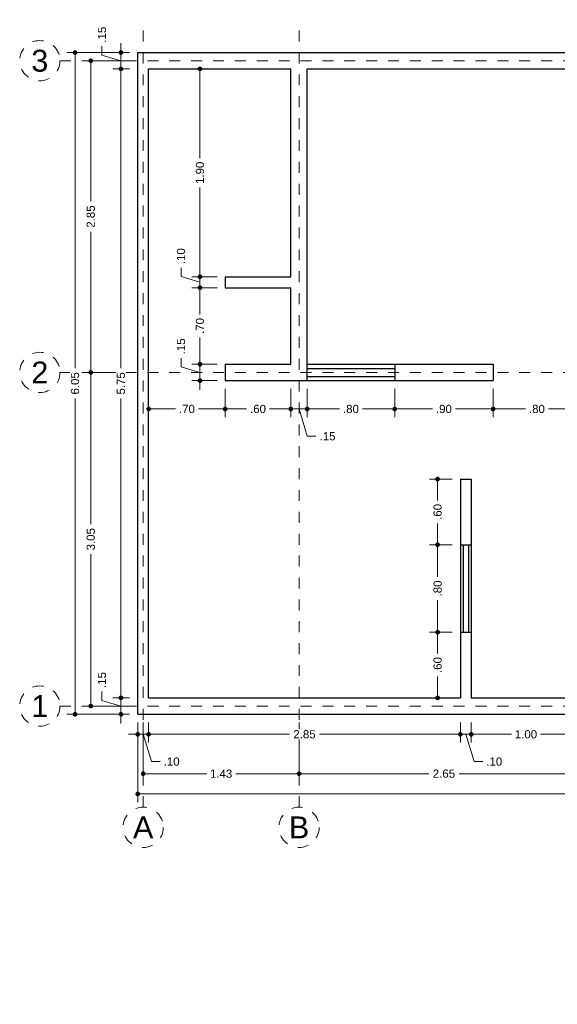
# Model space of a CAD drawing. Header units: millimetres. Extents: x 2564.4 to 2589.3, y 883 to 892.
# Tile 1 of 3: x 2570.6 to 2575.5, y 883 to 892. Entities that reach past the tile are written whole.
import ezdxf
from ezdxf.enums import TextEntityAlignment as Align

# ---------------------------------------------------------------- set-up
doc = ezdxf.new("R2010")
doc.units = ezdxf.units.MM
doc.header["$LTSCALE"] = 0.001
doc.linetypes.add('CENTER2', pattern=[28.575, 19.05, -3.175, 3.175, -3.175])
for name, color, linetype, lineweight in [('Cotas', 7, 'Continuous', 18), ('Ejes', 7, 'CENTER2', 5), ('Muros', 7, 'Continuous', 30), ('Ventanas', 250, 'Continuous', 25)]:
    doc.layers.add(name, color=color, linetype=linetype, lineweight=lineweight)
doc.styles.get("Standard").update_dxf_attribs({"font": 'arial.ttf'})
doc.dimstyles.new('1-50', dxfattribs={"dimscale": 50, "dimtxt": 0.0015, "dimasz": 0.00085, "dimexe": 0.0015, "dimexo": 0.0015, "dimgap": 0.0008, "dimtad": 0, "dimzin": 4, "dimdsep": 46, "dimtxsty": 'Standard', "dimblk": 'DOT', "dimcen": 0.09, "dimclrd": 256, "dimclre": 256, "dimclrt": 256, "dimadec": 0, "dimazin": 0, "dimtfac": 1, "dimtmove": 0, "dimatfit": 2, "dimfxl": 0.0015, "dimtfill": 1, "dimtolj": 1, "dimtzin": 4, "dimlwd": -1, "dimlwe": -1, "dimarcsym": 0})

# ---------------------------------------------------------------- blocks, each defined once
blk = doc.blocks.new('_DOT')
at = {"color": 0, "linetype": 'ByBlock'}
blk.add_line((-0.5, 0), (-1, 0), dxfattribs=at)
at = {"color": 0, "linetype": 'ByBlock', "const_width": 0.5}
blk.add_lwpolyline([(-0.25, 0, 1), (0.25, 0, 1)], format="xyb", close=True, dxfattribs=at)
blk = doc.blocks.new('*D3')
at = {"layer": 'Cotas', "transparency": 16777216}
for p, q in [((2571.6645, 885.5788), (2571.6645, 884.85)), ((2580.9645, 885.5788), (2580.9645, 884.85)), ((2571.707, 884.925), (2576.1772, 884.925)), ((2580.922, 884.925), (2576.4518, 884.925))]:
    blk.add_line(p, q, dxfattribs=at)
at = {"layer": 'Defpoints', "color": 0, "transparency": 16777216}
for p in [(2571.6645, 885.6538), (2580.9645, 885.6538), (2580.9645, 884.925)]:
    blk.add_point(p, dxfattribs=at)
at = {"layer": 'Cotas', "transparency": 16777216, "xscale": 0.0425, "yscale": 0.0425, "zscale": 0.0425, "rotation": 180}
blk.add_blockref('_DOT', (2571.6645, 884.925), dxfattribs=at)
at = {"layer": 'Cotas', "transparency": 16777216, "xscale": 0.0425, "yscale": 0.0425, "zscale": 0.0425}
blk.add_blockref('_DOT', (2580.9645, 884.925), dxfattribs=at)
at = {"layer": 'Cotas', "transparency": 16777216, "insert": (2576.3145, 884.925), "char_height": 0.075, "attachment_point": 5, "bg_fill": 3, "box_fill_scale": 1.1, "bg_fill_color": 256, "bg_fill_true_color": 13158600, "bg_fill_transparency": 0}
blk.add_mtext('\\A1;9.30', dxfattribs=at)
blk = doc.blocks.new('*D4')
at = {"layer": 'Cotas', "transparency": 16777216}
for p, q in [((2571.7145, 885.5788), (2571.7145, 885.0355)), ((2573.1395, 885.5788), (2573.1395, 885.0355)), ((2571.757, 885.1105), (2572.2931, 885.1105)), ((2573.097, 885.1105), (2572.5609, 885.1105))]:
    blk.add_line(p, q, dxfattribs=at)
at = {"layer": 'Defpoints', "color": 0, "transparency": 16777216}
for p in [(2571.7145, 885.6538), (2573.1395, 885.6538), (2573.1395, 885.1105)]:
    blk.add_point(p, dxfattribs=at)
at = {"layer": 'Cotas', "transparency": 16777216, "xscale": 0.0425, "yscale": 0.0425, "zscale": 0.0425, "rotation": 180}
blk.add_blockref('_DOT', (2571.7145, 885.1105), dxfattribs=at)
at = {"layer": 'Cotas', "transparency": 16777216, "xscale": 0.0425, "yscale": 0.0425, "zscale": 0.0425}
blk.add_blockref('_DOT', (2573.1395, 885.1105), dxfattribs=at)
at = {"layer": 'Cotas', "transparency": 16777216, "insert": (2572.427, 885.1105), "char_height": 0.075, "attachment_point": 5, "bg_fill": 3, "box_fill_scale": 1.1, "bg_fill_color": 256, "bg_fill_true_color": 13158600, "bg_fill_transparency": 0}
blk.add_mtext('\\A1;1.43', dxfattribs=at)
blk = doc.blocks.new('*D5')
at = {"layer": 'Cotas', "transparency": 16777216}
for p, q in [((2573.1395, 885.5788), (2573.1395, 885.0355)), ((2575.7895, 885.5788), (2575.7895, 885.0355)), ((2573.182, 885.1105), (2574.3262, 885.1105)), ((2575.747, 885.1105), (2574.6028, 885.1105))]:
    blk.add_line(p, q, dxfattribs=at)
at = {"layer": 'Defpoints', "color": 0, "transparency": 16777216}
for p in [(2573.1395, 885.6538), (2575.7895, 885.6538), (2575.7895, 885.1105)]:
    blk.add_point(p, dxfattribs=at)
at = {"layer": 'Cotas', "transparency": 16777216, "xscale": 0.0425, "yscale": 0.0425, "zscale": 0.0425, "rotation": 180}
blk.add_blockref('_DOT', (2573.1395, 885.1105), dxfattribs=at)
at = {"layer": 'Cotas', "transparency": 16777216, "xscale": 0.0425, "yscale": 0.0425, "zscale": 0.0425}
blk.add_blockref('_DOT', (2575.7895, 885.1105), dxfattribs=at)
at = {"layer": 'Cotas', "transparency": 16777216, "insert": (2574.4645, 885.1105), "char_height": 0.075, "attachment_point": 5, "bg_fill": 3, "box_fill_scale": 1.1, "bg_fill_color": 256, "bg_fill_true_color": 13158600, "bg_fill_transparency": 0}
blk.add_mtext('\\A1;2.65', dxfattribs=at)
blk = doc.blocks.new('*D9')
at = {"layer": 'Cotas', "transparency": 16777216}
for p, q in [((2571.7645, 885.5788), (2571.7645, 885.3953)), ((2574.6145, 885.5788), (2574.6145, 885.3953)), ((2571.807, 885.4703), (2573.0512, 885.4703)), ((2574.572, 885.4703), (2573.3278, 885.4703))]:
    blk.add_line(p, q, dxfattribs=at)
at = {"layer": 'Defpoints', "color": 0, "transparency": 16777216}
for p in [(2571.7645, 885.6538), (2574.6145, 885.6538), (2574.6145, 885.4703)]:
    blk.add_point(p, dxfattribs=at)
at = {"layer": 'Cotas', "transparency": 16777216, "xscale": 0.0425, "yscale": 0.0425, "zscale": 0.0425, "rotation": 180}
blk.add_blockref('_DOT', (2571.7645, 885.4703), dxfattribs=at)
at = {"layer": 'Cotas', "transparency": 16777216, "xscale": 0.0425, "yscale": 0.0425, "zscale": 0.0425}
blk.add_blockref('_DOT', (2574.6145, 885.4703), dxfattribs=at)
at = {"layer": 'Cotas', "transparency": 16777216, "insert": (2573.1895, 885.4703), "char_height": 0.075, "attachment_point": 5, "bg_fill": 3, "box_fill_scale": 1.1, "bg_fill_color": 256, "bg_fill_true_color": 13158600, "bg_fill_transparency": 0}
blk.add_mtext('\\A1;2.85', dxfattribs=at)
blk = doc.blocks.new('*D10')
at = {"layer": 'Cotas', "transparency": 16777216}
for p, q in [((2574.7145, 885.5788), (2574.7145, 885.3953)), ((2575.7145, 885.5788), (2575.7145, 885.3953)), ((2574.757, 885.4703), (2575.0808, 885.4703)), ((2575.672, 885.4703), (2575.3483, 885.4703))]:
    blk.add_line(p, q, dxfattribs=at)
at = {"layer": 'Defpoints', "color": 0, "transparency": 16777216}
for p in [(2574.7145, 885.6538), (2575.7145, 885.6538), (2575.7145, 885.4703)]:
    blk.add_point(p, dxfattribs=at)
at = {"layer": 'Cotas', "transparency": 16777216, "xscale": 0.0425, "yscale": 0.0425, "zscale": 0.0425, "rotation": 180}
blk.add_blockref('_DOT', (2574.7145, 885.4703), dxfattribs=at)
at = {"layer": 'Cotas', "transparency": 16777216, "xscale": 0.0425, "yscale": 0.0425, "zscale": 0.0425}
blk.add_blockref('_DOT', (2575.7145, 885.4703), dxfattribs=at)
at = {"layer": 'Cotas', "transparency": 16777216, "insert": (2575.2145, 885.4703), "char_height": 0.075, "attachment_point": 5, "bg_fill": 3, "box_fill_scale": 1.1, "bg_fill_color": 256, "bg_fill_true_color": 13158600, "bg_fill_transparency": 0}
blk.add_mtext('\\A1;1.00', dxfattribs=at)
blk = doc.blocks.new('*D19')
at = {"layer": 'Cotas', "transparency": 16777216}
for p, q in [((2571.6645, 885.5788), (2571.6645, 885.3953)), ((2571.7645, 885.5788), (2571.7645, 885.3953)), ((2571.622, 885.4703), (2571.5795, 885.4703)), ((2571.7645, 885.4703), (2571.6645, 885.4703)), ((2571.7645, 885.4703), (2571.6645, 885.4703)), ((2571.7145, 885.4703), (2571.7895, 885.2205)), ((2571.807, 885.4703), (2571.8495, 885.4703)), ((2571.7895, 885.2205), (2571.8695, 885.2205))]:
    blk.add_line(p, q, dxfattribs=at)
at = {"layer": 'Defpoints', "color": 0, "transparency": 16777216}
for p in [(2571.6645, 885.6538), (2571.7645, 885.6538), (2571.6645, 885.4703)]:
    blk.add_point(p, dxfattribs=at)
at = {"layer": 'Cotas', "transparency": 16777216, "xscale": 0.0425, "yscale": 0.0425, "zscale": 0.0425}
blk.add_blockref('_DOT', (2571.6645, 885.4703), dxfattribs=at)
at = {"layer": 'Cotas', "transparency": 16777216, "xscale": 0.0425, "yscale": 0.0425, "zscale": 0.0425, "rotation": 180}
blk.add_blockref('_DOT', (2571.7645, 885.4703), dxfattribs=at)
at = {"layer": 'Cotas', "transparency": 16777216, "insert": (2571.975, 885.2205), "char_height": 0.075, "attachment_point": 5, "bg_fill": 3, "box_fill_scale": 1.1, "bg_fill_color": 256, "bg_fill_true_color": 13158600, "bg_fill_transparency": 0}
blk.add_mtext('\\A1;.10', dxfattribs=at)
blk = doc.blocks.new('*D20')
at = {"layer": 'Cotas', "transparency": 16777216}
for p, q in [((2574.6145, 885.5788), (2574.6145, 885.3953)), ((2574.7145, 885.5788), (2574.7145, 885.3953)), ((2574.572, 885.4703), (2574.5295, 885.4703)), ((2574.6145, 885.4703), (2574.7145, 885.4703)), ((2574.6145, 885.4703), (2574.7145, 885.4703)), ((2574.6645, 885.4703), (2574.7395, 885.2205)), ((2574.757, 885.4703), (2574.7995, 885.4703)), ((2574.7395, 885.2205), (2574.8195, 885.2205))]:
    blk.add_line(p, q, dxfattribs=at)
at = {"layer": 'Defpoints', "color": 0, "transparency": 16777216}
for p in [(2574.6145, 885.6538), (2574.7145, 885.6538), (2574.7145, 885.4703)]:
    blk.add_point(p, dxfattribs=at)
at = {"layer": 'Cotas', "transparency": 16777216, "xscale": 0.0425, "yscale": 0.0425, "zscale": 0.0425}
blk.add_blockref('_DOT', (2574.6145, 885.4703), dxfattribs=at)
at = {"layer": 'Cotas', "transparency": 16777216, "xscale": 0.0425, "yscale": 0.0425, "zscale": 0.0425, "rotation": 180}
blk.add_blockref('_DOT', (2574.7145, 885.4703), dxfattribs=at)
at = {"layer": 'Cotas', "transparency": 16777216, "insert": (2574.925, 885.2205), "char_height": 0.075, "attachment_point": 5, "bg_fill": 3, "box_fill_scale": 1.1, "bg_fill_color": 256, "bg_fill_true_color": 13158600, "bg_fill_transparency": 0}
blk.add_mtext('\\A1;.10', dxfattribs=at)
blk = doc.blocks.new('*D21')
at = {"layer": 'Cotas', "transparency": 16777216}
for p, q in [((2571.5895, 891.7038), (2571.0166, 891.7038)), ((2571.0916, 891.6613), (2571.0916, 888.8167)), ((2571.0916, 885.6963), (2571.0916, 888.5409)), ((2571.5895, 885.6538), (2571.0166, 885.6538))]:
    blk.add_line(p, q, dxfattribs=at)
at = {"layer": 'Defpoints', "color": 0, "transparency": 16777216}
for p in [(2571.0916, 891.7038), (2571.6645, 891.7038), (2571.6645, 885.6538)]:
    blk.add_point(p, dxfattribs=at)
at = {"layer": 'Cotas', "transparency": 16777216, "xscale": 0.0425, "yscale": 0.0425, "zscale": 0.0425}
for p, rotation in [((2571.0916, 891.7038), 90), ((2571.0916, 885.6538), 270)]:
    blk.add_blockref('_DOT', p, dxfattribs=dict(at, rotation=rotation))
at = {"layer": 'Cotas', "transparency": 16777216, "insert": (2571.0916, 888.6788), "char_height": 0.075, "attachment_point": 5, "rotation": 90, "bg_fill": 3, "box_fill_scale": 1.1, "bg_fill_color": 256, "bg_fill_true_color": 13158600, "bg_fill_transparency": 0}
blk.add_mtext('\\A1;6.05', dxfattribs=at)
blk = doc.blocks.new('*D22')
at = {"layer": 'Cotas', "transparency": 16777216}
for p, q in [((2571.5895, 891.6288), (2571.1602, 891.6288)), ((2571.2352, 891.5863), (2571.2352, 890.3421)), ((2571.2352, 888.8213), (2571.2352, 890.0654)), ((2571.5895, 888.7788), (2571.1602, 888.7788))]:
    blk.add_line(p, q, dxfattribs=at)
at = {"layer": 'Defpoints', "color": 0, "transparency": 16777216}
for p in [(2571.6645, 891.6288), (2571.2352, 888.7788), (2571.6645, 888.7788)]:
    blk.add_point(p, dxfattribs=at)
at = {"layer": 'Cotas', "transparency": 16777216, "xscale": 0.0425, "yscale": 0.0425, "zscale": 0.0425}
for p, rotation in [((2571.2352, 891.6288), 90), ((2571.2352, 888.7788), 270)]:
    blk.add_blockref('_DOT', p, dxfattribs=dict(at, rotation=rotation))
at = {"layer": 'Cotas', "transparency": 16777216, "insert": (2571.2352, 890.2038), "char_height": 0.075, "attachment_point": 5, "rotation": 90, "bg_fill": 3, "box_fill_scale": 1.1, "bg_fill_color": 256, "bg_fill_true_color": 13158600, "bg_fill_transparency": 0}
blk.add_mtext('\\A1;2.85', dxfattribs=at)
blk = doc.blocks.new('*D23')
at = {"layer": 'Cotas', "transparency": 16777216}
for p, q in [((2571.5895, 888.7788), (2571.1602, 888.7788)), ((2571.2352, 888.7363), (2571.2352, 887.3914)), ((2571.2352, 885.7713), (2571.2352, 887.1161)), ((2571.5895, 885.7288), (2571.1602, 885.7288))]:
    blk.add_line(p, q, dxfattribs=at)
at = {"layer": 'Defpoints', "color": 0, "transparency": 16777216}
for p in [(2571.6645, 888.7788), (2571.2352, 885.7288), (2571.6645, 885.7288)]:
    blk.add_point(p, dxfattribs=at)
at = {"layer": 'Cotas', "transparency": 16777216, "xscale": 0.0425, "yscale": 0.0425, "zscale": 0.0425}
for p, rotation in [((2571.2352, 888.7788), 90), ((2571.2352, 885.7288), 270)]:
    blk.add_blockref('_DOT', p, dxfattribs=dict(at, rotation=rotation))
at = {"layer": 'Cotas', "transparency": 16777216, "insert": (2571.2352, 887.2538), "char_height": 0.075, "attachment_point": 5, "rotation": 90, "bg_fill": 3, "box_fill_scale": 1.1, "bg_fill_color": 256, "bg_fill_true_color": 13158600, "bg_fill_transparency": 0}
blk.add_mtext('\\A1;3.05', dxfattribs=at)
blk = doc.blocks.new('*D24')
at = {"layer": 'Cotas', "transparency": 16777216}
for p, q in [((2574.5395, 886.4038), (2574.3318, 886.4038)), ((2574.4068, 886.3613), (2574.4068, 886.2093)), ((2574.4068, 885.8463), (2574.4068, 885.9982)), ((2574.5395, 885.8038), (2574.3318, 885.8038))]:
    blk.add_line(p, q, dxfattribs=at)
at = {"layer": 'Defpoints', "color": 0, "transparency": 16777216}
for p in [(2574.4068, 886.4038), (2574.6145, 886.4038), (2574.6145, 885.8038)]:
    blk.add_point(p, dxfattribs=at)
at = {"layer": 'Cotas', "transparency": 16777216, "xscale": 0.0425, "yscale": 0.0425, "zscale": 0.0425}
for p, rotation in [((2574.4068, 886.4038), 90), ((2574.4068, 885.8038), 270)]:
    blk.add_blockref('_DOT', p, dxfattribs=dict(at, rotation=rotation))
at = {"layer": 'Cotas', "transparency": 16777216, "insert": (2574.4068, 886.1038), "char_height": 0.075, "attachment_point": 5, "rotation": 90, "bg_fill": 3, "box_fill_scale": 1.1, "bg_fill_color": 256, "bg_fill_true_color": 13158600, "bg_fill_transparency": 0}
blk.add_mtext('\\A1;.60', dxfattribs=at)
blk = doc.blocks.new('*D25')
at = {"layer": 'Cotas', "transparency": 16777216}
for p, q in [((2574.5395, 887.2038), (2574.3318, 887.2038)), ((2574.4068, 887.1613), (2574.4068, 886.9093)), ((2574.4068, 886.4463), (2574.4068, 886.6982)), ((2574.5395, 886.4038), (2574.3318, 886.4038))]:
    blk.add_line(p, q, dxfattribs=at)
at = {"layer": 'Defpoints', "color": 0, "transparency": 16777216}
for p in [(2574.4068, 887.2038), (2574.6145, 887.2038), (2574.6145, 886.4038)]:
    blk.add_point(p, dxfattribs=at)
at = {"layer": 'Cotas', "transparency": 16777216, "xscale": 0.0425, "yscale": 0.0425, "zscale": 0.0425}
for p, rotation in [((2574.4068, 887.2038), 90), ((2574.4068, 886.4038), 270)]:
    blk.add_blockref('_DOT', p, dxfattribs=dict(at, rotation=rotation))
at = {"layer": 'Cotas', "transparency": 16777216, "insert": (2574.4068, 886.8038), "char_height": 0.075, "attachment_point": 5, "rotation": 90, "bg_fill": 3, "box_fill_scale": 1.1, "bg_fill_color": 256, "bg_fill_true_color": 13158600, "bg_fill_transparency": 0}
blk.add_mtext('\\A1;.80', dxfattribs=at)
blk = doc.blocks.new('*D26')
at = {"layer": 'Cotas', "transparency": 16777216}
for p, q in [((2574.5395, 887.8038), (2574.3318, 887.8038)), ((2574.4068, 887.7613), (2574.4068, 887.6093)), ((2574.4068, 887.2463), (2574.4068, 887.3982)), ((2574.5395, 887.2038), (2574.3318, 887.2038))]:
    blk.add_line(p, q, dxfattribs=at)
at = {"layer": 'Defpoints', "color": 0, "transparency": 16777216}
for p in [(2574.4068, 887.8038), (2574.6145, 887.8038), (2574.6145, 887.2038)]:
    blk.add_point(p, dxfattribs=at)
at = {"layer": 'Cotas', "transparency": 16777216, "xscale": 0.0425, "yscale": 0.0425, "zscale": 0.0425}
for p, rotation in [((2574.4068, 887.8038), 90), ((2574.4068, 887.2038), 270)]:
    blk.add_blockref('_DOT', p, dxfattribs=dict(at, rotation=rotation))
at = {"layer": 'Cotas', "transparency": 16777216, "insert": (2574.4068, 887.5038), "char_height": 0.075, "attachment_point": 5, "rotation": 90, "bg_fill": 3, "box_fill_scale": 1.1, "bg_fill_color": 256, "bg_fill_true_color": 13158600, "bg_fill_transparency": 0}
blk.add_mtext('\\A1;.60', dxfattribs=at)
blk = doc.blocks.new('*D27')
at = {"layer": 'Cotas', "transparency": 16777216}
for p, q in [((2572.4645, 888.6288), (2572.4645, 888.3697)), ((2573.0645, 888.6288), (2573.0645, 888.3697)), ((2572.507, 888.4447), (2572.659, 888.4447)), ((2573.022, 888.4447), (2572.8701, 888.4447))]:
    blk.add_line(p, q, dxfattribs=at)
at = {"layer": 'Defpoints', "color": 0, "transparency": 16777216}
for p in [(2572.4645, 888.7038), (2573.0645, 888.7038), (2573.0645, 888.4447)]:
    blk.add_point(p, dxfattribs=at)
at = {"layer": 'Cotas', "transparency": 16777216, "xscale": 0.0425, "yscale": 0.0425, "zscale": 0.0425, "rotation": 180}
blk.add_blockref('_DOT', (2572.4645, 888.4447), dxfattribs=at)
at = {"layer": 'Cotas', "transparency": 16777216, "xscale": 0.0425, "yscale": 0.0425, "zscale": 0.0425}
blk.add_blockref('_DOT', (2573.0645, 888.4447), dxfattribs=at)
at = {"layer": 'Cotas', "transparency": 16777216, "insert": (2572.7645, 888.4447), "char_height": 0.075, "attachment_point": 5, "bg_fill": 3, "box_fill_scale": 1.1, "bg_fill_color": 256, "bg_fill_true_color": 13158600, "bg_fill_transparency": 0}
blk.add_mtext('\\A1;.60', dxfattribs=at)
blk = doc.blocks.new('*D28')
at = {"layer": 'Cotas', "transparency": 16777216}
for p, q in [((2573.2145, 888.6288), (2573.2145, 888.3697)), ((2574.0145, 888.6288), (2574.0145, 888.3697)), ((2573.257, 888.4447), (2573.509, 888.4447)), ((2573.972, 888.4447), (2573.7201, 888.4447))]:
    blk.add_line(p, q, dxfattribs=at)
at = {"layer": 'Defpoints', "color": 0, "transparency": 16777216}
for p in [(2573.2145, 888.7038), (2574.0145, 888.7038), (2574.0145, 888.4447)]:
    blk.add_point(p, dxfattribs=at)
at = {"layer": 'Cotas', "transparency": 16777216, "xscale": 0.0425, "yscale": 0.0425, "zscale": 0.0425, "rotation": 180}
blk.add_blockref('_DOT', (2573.2145, 888.4447), dxfattribs=at)
at = {"layer": 'Cotas', "transparency": 16777216, "xscale": 0.0425, "yscale": 0.0425, "zscale": 0.0425}
blk.add_blockref('_DOT', (2574.0145, 888.4447), dxfattribs=at)
at = {"layer": 'Cotas', "transparency": 16777216, "insert": (2573.6145, 888.4447), "char_height": 0.075, "attachment_point": 5, "bg_fill": 3, "box_fill_scale": 1.1, "bg_fill_color": 256, "bg_fill_true_color": 13158600, "bg_fill_transparency": 0}
blk.add_mtext('\\A1;.80', dxfattribs=at)
blk = doc.blocks.new('*D29')
at = {"layer": 'Cotas', "transparency": 16777216}
for p, q in [((2574.0145, 888.6288), (2574.0145, 888.3697)), ((2574.9145, 888.6288), (2574.9145, 888.3697)), ((2574.057, 888.4447), (2574.359, 888.4447)), ((2574.872, 888.4447), (2574.5701, 888.4447))]:
    blk.add_line(p, q, dxfattribs=at)
at = {"layer": 'Defpoints', "color": 0, "transparency": 16777216}
for p in [(2574.0145, 888.7038), (2574.9145, 888.7038), (2574.9145, 888.4447)]:
    blk.add_point(p, dxfattribs=at)
at = {"layer": 'Cotas', "transparency": 16777216, "xscale": 0.0425, "yscale": 0.0425, "zscale": 0.0425, "rotation": 180}
blk.add_blockref('_DOT', (2574.0145, 888.4447), dxfattribs=at)
at = {"layer": 'Cotas', "transparency": 16777216, "xscale": 0.0425, "yscale": 0.0425, "zscale": 0.0425}
blk.add_blockref('_DOT', (2574.9145, 888.4447), dxfattribs=at)
at = {"layer": 'Cotas', "transparency": 16777216, "insert": (2574.4645, 888.4447), "char_height": 0.075, "attachment_point": 5, "bg_fill": 3, "box_fill_scale": 1.1, "bg_fill_color": 256, "bg_fill_true_color": 13158600, "bg_fill_transparency": 0}
blk.add_mtext('\\A1;.90', dxfattribs=at)
blk = doc.blocks.new('*D30')
at = {"layer": 'Cotas', "transparency": 16777216}
for p, q in [((2574.9145, 888.6288), (2574.9145, 888.3697)), ((2575.7145, 888.6288), (2575.7145, 888.3697)), ((2574.957, 888.4447), (2575.209, 888.4447)), ((2575.672, 888.4447), (2575.4201, 888.4447))]:
    blk.add_line(p, q, dxfattribs=at)
at = {"layer": 'Defpoints', "color": 0, "transparency": 16777216}
for p in [(2574.9145, 888.7038), (2575.7145, 888.7038), (2575.7145, 888.4447)]:
    blk.add_point(p, dxfattribs=at)
at = {"layer": 'Cotas', "transparency": 16777216, "xscale": 0.0425, "yscale": 0.0425, "zscale": 0.0425, "rotation": 180}
blk.add_blockref('_DOT', (2574.9145, 888.4447), dxfattribs=at)
at = {"layer": 'Cotas', "transparency": 16777216, "xscale": 0.0425, "yscale": 0.0425, "zscale": 0.0425}
blk.add_blockref('_DOT', (2575.7145, 888.4447), dxfattribs=at)
at = {"layer": 'Cotas', "transparency": 16777216, "insert": (2575.3145, 888.4447), "char_height": 0.075, "attachment_point": 5, "bg_fill": 3, "box_fill_scale": 1.1, "bg_fill_color": 256, "bg_fill_true_color": 13158600, "bg_fill_transparency": 0}
blk.add_mtext('\\A1;.80', dxfattribs=at)
blk = doc.blocks.new('*D39')
at = {"layer": 'Cotas', "transparency": 16777216}
for p, q in [((2572.3895, 889.5538), (2572.1588, 889.5538)), ((2572.2338, 889.5113), (2572.2338, 889.3093)), ((2572.2338, 888.8963), (2572.2338, 889.0982)), ((2572.3895, 888.8538), (2572.1588, 888.8538))]:
    blk.add_line(p, q, dxfattribs=at)
at = {"layer": 'Defpoints', "color": 0, "transparency": 16777216}
for p in [(2572.2338, 889.5538), (2572.4645, 889.5538), (2572.4645, 888.8538)]:
    blk.add_point(p, dxfattribs=at)
at = {"layer": 'Cotas', "transparency": 16777216, "xscale": 0.0425, "yscale": 0.0425, "zscale": 0.0425}
for p, rotation in [((2572.2338, 889.5538), 90), ((2572.2338, 888.8538), 270)]:
    blk.add_blockref('_DOT', p, dxfattribs=dict(at, rotation=rotation))
at = {"layer": 'Cotas', "transparency": 16777216, "insert": (2572.2338, 889.2038), "char_height": 0.075, "attachment_point": 5, "rotation": 90, "bg_fill": 3, "box_fill_scale": 1.1, "bg_fill_color": 256, "bg_fill_true_color": 13158600, "bg_fill_transparency": 0}
blk.add_mtext('\\A1;.70', dxfattribs=at)
blk = doc.blocks.new('*D40')
at = {"layer": 'Cotas', "transparency": 16777216}
for p, q in [((2572.0606, 889.6558), (2572.0606, 889.7358)), ((2572.2338, 889.6963), (2572.2338, 889.7388)), ((2572.2338, 889.6038), (2572.0606, 889.6558)), ((2572.3895, 889.6538), (2572.1588, 889.6538)), ((2572.2338, 889.5538), (2572.2338, 889.6538)), ((2572.2338, 889.5538), (2572.2338, 889.6538)), ((2572.3895, 889.5538), (2572.1588, 889.5538)), ((2572.2338, 889.5113), (2572.2338, 889.4688))]:
    blk.add_line(p, q, dxfattribs=at)
at = {"layer": 'Defpoints', "color": 0, "transparency": 16777216}
for p in [(2572.2338, 889.6538), (2572.4645, 889.6538), (2572.4645, 889.5538)]:
    blk.add_point(p, dxfattribs=at)
at = {"layer": 'Cotas', "transparency": 16777216, "xscale": 0.0425, "yscale": 0.0425, "zscale": 0.0425}
for p, rotation in [((2572.2338, 889.6538), 270), ((2572.2338, 889.5538), 90)]:
    blk.add_blockref('_DOT', p, dxfattribs=dict(at, rotation=rotation))
at = {"layer": 'Cotas', "transparency": 16777216, "insert": (2572.0606, 889.8413), "char_height": 0.075, "attachment_point": 5, "rotation": 90, "bg_fill": 3, "box_fill_scale": 1.1, "bg_fill_color": 256, "bg_fill_true_color": 13158600, "bg_fill_transparency": 0}
blk.add_mtext('\\A1;.10', dxfattribs=at)
blk = doc.blocks.new('*D41')
at = {"layer": 'Cotas', "transparency": 16777216}
for p, q in [((2572.3395, 891.5538), (2572.1588, 891.5538)), ((2572.2338, 891.5113), (2572.2338, 890.7375)), ((2572.2338, 889.6963), (2572.2338, 890.47)), ((2572.3895, 889.6538), (2572.1588, 889.6538))]:
    blk.add_line(p, q, dxfattribs=at)
at = {"layer": 'Defpoints', "color": 0, "transparency": 16777216}
for p in [(2572.2338, 891.5538), (2572.4145, 891.5538), (2572.4645, 889.6538)]:
    blk.add_point(p, dxfattribs=at)
at = {"layer": 'Cotas', "transparency": 16777216, "xscale": 0.0425, "yscale": 0.0425, "zscale": 0.0425}
for p, rotation in [((2572.2338, 891.5538), 90), ((2572.2338, 889.6538), 270)]:
    blk.add_blockref('_DOT', p, dxfattribs=dict(at, rotation=rotation))
at = {"layer": 'Cotas', "transparency": 16777216, "insert": (2572.2338, 890.6038), "char_height": 0.075, "attachment_point": 5, "rotation": 90, "bg_fill": 3, "box_fill_scale": 1.1, "bg_fill_color": 256, "bg_fill_true_color": 13158600, "bg_fill_transparency": 0}
blk.add_mtext('\\A1;1.90', dxfattribs=at)
blk = doc.blocks.new('*D42')
at = {"layer": 'Cotas', "transparency": 16777216}
for p, q in [((2572.2338, 888.8963), (2572.2338, 888.9388)), ((2572.0606, 888.8308), (2572.0606, 888.9108)), ((2572.3895, 888.8538), (2572.1588, 888.8538)), ((2572.2338, 888.8538), (2572.2338, 888.7038)), ((2572.2338, 888.8538), (2572.2338, 888.7038)), ((2572.2338, 888.7788), (2572.0606, 888.8308)), ((2572.3895, 888.7038), (2572.1588, 888.7038)), ((2572.2338, 888.6613), (2572.2338, 888.6188))]:
    blk.add_line(p, q, dxfattribs=at)
at = {"layer": 'Defpoints', "color": 0, "transparency": 16777216}
for p in [(2572.4645, 888.8538), (2572.2338, 888.7038), (2572.4645, 888.7038)]:
    blk.add_point(p, dxfattribs=at)
at = {"layer": 'Cotas', "transparency": 16777216, "xscale": 0.0425, "yscale": 0.0425, "zscale": 0.0425}
for p, rotation in [((2572.2338, 888.8538), 270), ((2572.2338, 888.7038), 90)]:
    blk.add_blockref('_DOT', p, dxfattribs=dict(at, rotation=rotation))
at = {"layer": 'Cotas', "transparency": 16777216, "insert": (2572.0606, 889.0167), "char_height": 0.075, "attachment_point": 5, "rotation": 90, "bg_fill": 3, "box_fill_scale": 1.1, "bg_fill_color": 256, "bg_fill_true_color": 13158600, "bg_fill_transparency": 0}
blk.add_mtext('\\A1;.15', dxfattribs=at)
blk = doc.blocks.new('*D43')
at = {"layer": 'Cotas', "transparency": 16777216}
for p, q in [((2571.5895, 891.5538), (2571.4361, 891.5538)), ((2571.5111, 891.5113), (2571.5111, 888.8165)), ((2571.5111, 885.8463), (2571.5111, 888.5411)), ((2571.5895, 885.8038), (2571.4361, 885.8038))]:
    blk.add_line(p, q, dxfattribs=at)
at = {"layer": 'Defpoints', "color": 0, "transparency": 16777216}
for p in [(2571.6645, 891.5538), (2571.5111, 885.8038), (2571.6645, 885.8038)]:
    blk.add_point(p, dxfattribs=at)
at = {"layer": 'Cotas', "transparency": 16777216, "xscale": 0.0425, "yscale": 0.0425, "zscale": 0.0425}
for p, rotation in [((2571.5111, 891.5538), 90), ((2571.5111, 885.8038), 270)]:
    blk.add_blockref('_DOT', p, dxfattribs=dict(at, rotation=rotation))
at = {"layer": 'Cotas', "transparency": 16777216, "insert": (2571.5111, 888.6788), "char_height": 0.075, "attachment_point": 5, "rotation": 90, "bg_fill": 3, "box_fill_scale": 1.1, "bg_fill_color": 256, "bg_fill_true_color": 13158600, "bg_fill_transparency": 0}
blk.add_mtext('\\A1;5.75', dxfattribs=at)
blk = doc.blocks.new('*D44')
at = {"layer": 'Cotas', "transparency": 16777216}
for p, q in [((2571.3378, 891.6808), (2571.3378, 891.7608)), ((2571.5111, 891.7463), (2571.5111, 891.7888)), ((2571.5111, 891.6288), (2571.3378, 891.6808)), ((2571.5895, 891.7038), (2571.4361, 891.7038)), ((2571.5111, 891.5538), (2571.5111, 891.7038)), ((2571.5111, 891.5538), (2571.5111, 891.7038)), ((2571.5895, 891.5538), (2571.4361, 891.5538)), ((2571.5111, 891.5113), (2571.5111, 891.4688))]:
    blk.add_line(p, q, dxfattribs=at)
at = {"layer": 'Defpoints', "color": 0, "transparency": 16777216}
for p in [(2571.5111, 891.7038), (2571.6645, 891.7038), (2571.6645, 891.5538)]:
    blk.add_point(p, dxfattribs=at)
at = {"layer": 'Cotas', "transparency": 16777216, "xscale": 0.0425, "yscale": 0.0425, "zscale": 0.0425}
for p, rotation in [((2571.5111, 891.7038), 270), ((2571.5111, 891.5538), 90)]:
    blk.add_blockref('_DOT', p, dxfattribs=dict(at, rotation=rotation))
at = {"layer": 'Cotas', "transparency": 16777216, "insert": (2571.3378, 891.8667), "char_height": 0.075, "attachment_point": 5, "rotation": 90, "bg_fill": 3, "box_fill_scale": 1.1, "bg_fill_color": 256, "bg_fill_true_color": 13158600, "bg_fill_transparency": 0}
blk.add_mtext('\\A1;.15', dxfattribs=at)
blk = doc.blocks.new('*D45')
at = {"layer": 'Cotas', "transparency": 16777216}
for p, q in [((2571.5111, 885.8463), (2571.5111, 885.8888)), ((2571.3378, 885.7808), (2571.3378, 885.8608)), ((2571.5111, 885.7288), (2571.3378, 885.7808)), ((2571.5895, 885.8038), (2571.4361, 885.8038)), ((2571.5111, 885.8038), (2571.5111, 885.6538)), ((2571.5111, 885.8038), (2571.5111, 885.6538)), ((2571.5895, 885.6538), (2571.4361, 885.6538)), ((2571.5111, 885.6113), (2571.5111, 885.5688))]:
    blk.add_line(p, q, dxfattribs=at)
at = {"layer": 'Defpoints', "color": 0, "transparency": 16777216}
for p in [(2571.6645, 885.8038), (2571.5111, 885.6538), (2571.6645, 885.6538)]:
    blk.add_point(p, dxfattribs=at)
at = {"layer": 'Cotas', "transparency": 16777216, "xscale": 0.0425, "yscale": 0.0425, "zscale": 0.0425}
for p, rotation in [((2571.5111, 885.8038), 270), ((2571.5111, 885.6538), 90)]:
    blk.add_blockref('_DOT', p, dxfattribs=dict(at, rotation=rotation))
at = {"layer": 'Cotas', "transparency": 16777216, "insert": (2571.3378, 885.9667), "char_height": 0.075, "attachment_point": 5, "rotation": 90, "bg_fill": 3, "box_fill_scale": 1.1, "bg_fill_color": 256, "bg_fill_true_color": 13158600, "bg_fill_transparency": 0}
blk.add_mtext('\\A1;.15', dxfattribs=at)
blk = doc.blocks.new('*D47')
at = {"layer": 'Cotas', "transparency": 16777216}
for p, q in [((2573.0645, 888.6288), (2573.0645, 888.3697)), ((2573.2145, 888.6288), (2573.2145, 888.3697)), ((2573.022, 888.4447), (2572.9795, 888.4447)), ((2573.0645, 888.4447), (2573.2145, 888.4447)), ((2573.0645, 888.4447), (2573.2145, 888.4447)), ((2573.1395, 888.4447), (2573.2145, 888.1948)), ((2573.257, 888.4447), (2573.2995, 888.4447)), ((2573.2145, 888.1948), (2573.2945, 888.1948))]:
    blk.add_line(p, q, dxfattribs=at)
at = {"layer": 'Defpoints', "color": 0, "transparency": 16777216}
for p in [(2573.0645, 888.7038), (2573.2145, 888.7038), (2573.2145, 888.4447)]:
    blk.add_point(p, dxfattribs=at)
at = {"layer": 'Cotas', "transparency": 16777216, "xscale": 0.0425, "yscale": 0.0425, "zscale": 0.0425}
blk.add_blockref('_DOT', (2573.0645, 888.4447), dxfattribs=at)
at = {"layer": 'Cotas', "transparency": 16777216, "xscale": 0.0425, "yscale": 0.0425, "zscale": 0.0425, "rotation": 180}
blk.add_blockref('_DOT', (2573.2145, 888.4447), dxfattribs=at)
at = {"layer": 'Cotas', "transparency": 16777216, "insert": (2573.4005, 888.1948), "char_height": 0.075, "attachment_point": 5, "bg_fill": 3, "box_fill_scale": 1.1, "bg_fill_color": 256, "bg_fill_true_color": 13158600, "bg_fill_transparency": 0}
blk.add_mtext('\\A1;.15', dxfattribs=at)
blk = doc.blocks.new('*D48')
at = {"layer": 'Cotas', "transparency": 16777216}
for p, q in [((2571.7645, 888.7038), (2571.7645, 888.3697)), ((2572.4645, 888.6288), (2572.4645, 888.3697)), ((2571.807, 888.4447), (2572.009, 888.4447)), ((2572.422, 888.4447), (2572.2201, 888.4447))]:
    blk.add_line(p, q, dxfattribs=at)
at = {"layer": 'Defpoints', "color": 0, "transparency": 16777216}
for p in [(2571.7645, 888.7788), (2572.4645, 888.7038), (2571.7645, 888.4447)]:
    blk.add_point(p, dxfattribs=at)
at = {"layer": 'Cotas', "transparency": 16777216, "xscale": 0.0425, "yscale": 0.0425, "zscale": 0.0425, "rotation": 180}
blk.add_blockref('_DOT', (2571.7645, 888.4447), dxfattribs=at)
at = {"layer": 'Cotas', "transparency": 16777216, "xscale": 0.0425, "yscale": 0.0425, "zscale": 0.0425}
blk.add_blockref('_DOT', (2572.4645, 888.4447), dxfattribs=at)
at = {"layer": 'Cotas', "transparency": 16777216, "insert": (2572.1145, 888.4447), "char_height": 0.075, "attachment_point": 5, "bg_fill": 3, "box_fill_scale": 1.1, "bg_fill_color": 256, "bg_fill_true_color": 13158600, "bg_fill_transparency": 0}
blk.add_mtext('\\A1;.70', dxfattribs=at)

msp = doc.modelspace()

# ---------------------------------------------------------------- hatches: boundary and pattern name
h = msp.add_hatch()
h.set_pattern_fill('ANGLE', color=256)
h.set_pattern_definition([(0, (7.7805, 0.1194), (0, 6.985), [5.08, -1.905]), (90, (7.7805, 0.1194), (-6.985, 4e-16), [5.08, -1.905])])
h.paths.add_polyline_path([(2574.8528, 883.4741), (2574.7446, 883.603), (2574.2903, 883.002)])

# ---------------------------------------------------------------- linework, layer by layer
at = {"layer": 'Ejes', "linetype": 'CENTER2'}
for p, q in [((2571.7145, 884.8038), (2571.7145, 892.0038)), ((2573.1395, 884.8038), (2573.1395, 892.0038)), ((2570.9534, 891.6288), (2581.2645, 891.6288)), ((2570.9534, 888.7788), (2581.2645, 888.7788)), ((2570.9534, 885.7288), (2581.2645, 885.7288))]:
    msp.add_line(p, q, dxfattribs=at)
at = {"layer": 'Ejes'}
for centre in [(2570.7693, 891.6288), (2570.7693, 888.7788), (2570.7693, 885.7288), (2571.7145, 884.6197), (2573.1395, 884.6197)]:
    msp.add_circle(centre, 0.1841, dxfattribs=at)
at = {"layer": 'Muros'}
for p, q in [((2571.6645, 891.7038), (2580.9645, 891.7038)), ((2571.6645, 885.6538), (2571.6645, 891.7038)), ((2571.7645, 891.5538), (2573.0645, 891.5538)), ((2571.7645, 885.8038), (2571.7645, 891.5538)), ((2573.0645, 889.6538), (2573.0645, 891.5538)), ((2573.2145, 888.8538), (2573.2145, 891.5538)), ((2573.2145, 891.5538), (2575.7145, 891.5538)), ((2572.4645, 889.6538), (2573.0645, 889.6538)), ((2572.4645, 889.6538), (2572.4645, 889.5538)), ((2572.4645, 889.5538), (2573.0645, 889.5538)), ((2573.0645, 888.8538), (2573.0645, 889.5538)), ((2572.4645, 888.8538), (2572.4645, 888.7038)), ((2572.4645, 888.8538), (2573.0645, 888.8538)), ((2573.2145, 888.8538), (2574.9145, 888.8538)), ((2574.9145, 888.8538), (2574.9145, 888.7038)), ((2572.4645, 888.7038), (2574.9145, 888.7038)), ((2574.6145, 887.8038), (2574.7145, 887.8038)), ((2574.6145, 887.8038), (2574.6145, 885.8038)), ((2574.7145, 887.8038), (2574.7145, 885.8038)), ((2571.7645, 885.8038), (2574.6145, 885.8038)), ((2574.7145, 885.8038), (2577.6145, 885.8038)), ((2571.6645, 885.6538), (2577.6145, 885.6538))]:
    msp.add_line(p, q, dxfattribs=at)
at = {"layer": 'Ventanas'}
for p, q in [((2573.2145, 888.7038), (2573.2145, 888.8538)), ((2574.0145, 888.8538), (2574.0145, 888.7038)), ((2573.2145, 888.8163), (2574.0145, 888.8163)), ((2573.2145, 888.7413), (2574.0145, 888.7413)), ((2574.6145, 887.2038), (2574.7145, 887.2038)), ((2574.6395, 887.2038), (2574.6395, 886.4038)), ((2574.6895, 887.2038), (2574.6895, 886.4038)), ((2574.6145, 886.4038), (2574.7145, 886.4038))]:
    msp.add_line(p, q, dxfattribs=at)

# ---------------------------------------------------------------- texts
at = {"layer": 'Ejes'}
for s, p in [('3', (2570.7693, 891.6288)), ('2', (2570.7693, 888.7788)), ('1', (2570.7693, 885.7288)), ('A', (2571.7145, 884.6197)), ('B', (2573.1395, 884.6197))]:
    msp.add_text(s, height=0.2, dxfattribs=at).set_placement(p, align=Align.MIDDLE_CENTER)

# ---------------------------------------------------------------- next in the draw order: dimensions: what is measured, and where the dimension line sits
at = {"layer": 'Cotas'}
for base, p1, p2, picture, middle in [((2572.2338, 889.5538), (2572.4645, 888.8538), (2572.4645, 889.5538), '*D39', (2572.2338, 889.2038)), ((2574.4068, 886.4038), (2574.6145, 885.8038), (2574.6145, 886.4038), '*D24', (2574.4068, 886.1038))]:
    dim = msp.add_linear_dim(base=base, p1=p1, p2=p2, angle=90, dimstyle='1-50', dxfattribs=at)
    dim.commit()
    dim.dimension.update_dxf_attribs({"geometry": picture, "text_midpoint": middle})
for base, p1, p2, picture, middle in [((2573.0645, 888.4447), (2572.4645, 888.7038), (2573.0645, 888.7038), '*D27', (2572.7645, 888.4447)), ((2574.0145, 888.4447), (2573.2145, 888.7038), (2574.0145, 888.7038), '*D28', (2573.6145, 888.4447))]:
    dim = msp.add_linear_dim(base=base, p1=p1, p2=p2, dimstyle='1-50', override={"dimtmove": 1}, dxfattribs=at)
    dim.commit()
    dim.dimension.update_dxf_attribs({"geometry": picture, "text_midpoint": middle})
dim = msp.add_linear_dim(base=(2580.9645, 884.925), p1=(2571.6645, 885.6538), p2=(2580.9645, 885.6538), dimstyle='1-50', dxfattribs=at)
dim.commit()
dim.dimension.update_dxf_attribs({"geometry": '*D3', "text_midpoint": (2576.3145, 884.925)})

# ---------------------------------------------------------------- next in the draw order: dimensions: what is measured, and where the dimension line sits
for base, p1, p2, picture, middle in [((2572.2338, 889.6538), (2572.4645, 889.5538), (2572.4645, 889.6538), '*D40', (2572.0606, 889.7758)), ((2572.2338, 888.7038), (2572.4645, 888.8538), (2572.4645, 888.7038), '*D42', (2572.0606, 888.9508)), ((2574.4068, 887.2038), (2574.6145, 886.4038), (2574.6145, 887.2038), '*D25', (2574.4068, 886.8038))]:
    dim = msp.add_linear_dim(base=base, p1=p1, p2=p2, angle=90, dimstyle='1-50', override={"dimtmove": 1}, dxfattribs=at)
    dim.commit()
    dim.dimension.update_dxf_attribs({"geometry": picture, "text_midpoint": middle})
for base, p1, p2, picture, middle in [((2573.2145, 888.4447), (2573.0645, 888.7038), (2573.2145, 888.7038), '*D47', (2573.3345, 888.1948)), ((2574.9145, 888.4447), (2574.0145, 888.7038), (2574.9145, 888.7038), '*D29', (2574.4645, 888.4447))]:
    dim = msp.add_linear_dim(base=base, p1=p1, p2=p2, dimstyle='1-50', override={"dimtmove": 1}, dxfattribs=at)
    dim.commit()
    dim.dimension.update_dxf_attribs({"geometry": picture, "text_midpoint": middle})
dim = msp.add_linear_dim(base=(2573.1395186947, 885.1105008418), p1=(2571.7145186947, 885.6537766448), p2=(2573.1395186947, 885.6537766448), dimstyle='1-50', dxfattribs=at)
dim.commit()
dim.dimension.update_dxf_attribs({"geometry": '*D4', "text_midpoint": (2572.4270186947, 885.1105008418)})

# ---------------------------------------------------------------- next in the draw order: dimensions: what is measured, and where the dimension line sits
for base, p1, p2, picture, middle in [((2572.2338, 891.5538), (2572.4645, 889.6538), (2572.4145, 891.5538), '*D41', (2572.2338, 890.6038)), ((2574.4068, 887.8038), (2574.6145, 887.2038), (2574.6145, 887.8038), '*D26', (2574.4068, 887.5038))]:
    dim = msp.add_linear_dim(base=base, p1=p1, p2=p2, angle=90, dimstyle='1-50', override={"dimtmove": 1}, dxfattribs=at)
    dim.commit()
    dim.dimension.update_dxf_attribs({"geometry": picture, "text_midpoint": middle})
for base, p1, p2, picture, middle in [((2571.7645, 888.4447), (2572.4645, 888.7038), (2571.7645, 888.7788), '*D48', (2572.1145, 888.4447)), ((2575.7145, 888.4447), (2574.9145, 888.7038), (2575.7145, 888.7038), '*D30', (2575.3145, 888.4447)), ((2575.7895, 885.1105), (2573.1395, 885.6538), (2575.7895, 885.6538), '*D5', (2574.4645, 885.1105))]:
    dim = msp.add_linear_dim(base=base, p1=p1, p2=p2, dimstyle='1-50', override={"dimtmove": 1}, dxfattribs=at)
    dim.commit()
    dim.dimension.update_dxf_attribs({"geometry": picture, "text_midpoint": middle})

# ---------------------------------------------------------------- next in the draw order: dimensions: what is measured, and where the dimension line sits
dim = msp.add_linear_dim(base=(2574.6145, 885.4703), p1=(2571.7645, 885.6538), p2=(2574.6145, 885.6538), dimstyle='1-50', dxfattribs=at)
dim.commit()
dim.dimension.update_dxf_attribs({"geometry": '*D9', "text_midpoint": (2573.1895, 885.4703)})
dim = msp.add_linear_dim(base=(2575.7145, 885.4703), p1=(2574.7145, 885.6538), p2=(2575.7145, 885.6538), dimstyle='1-50', override={"dimtmove": 1}, dxfattribs=at)
dim.commit()
dim.dimension.update_dxf_attribs({"geometry": '*D10', "text_midpoint": (2575.2145, 885.4703)})

# ---------------------------------------------------------------- next in the draw order: dimensions: what is measured, and where the dimension line sits
for base, p1, p2, picture, middle in [((2571.6645, 885.4703), (2571.7645, 885.6538), (2571.6645, 885.6538), '*D19', (2571.9095, 885.2205)), ((2574.7145, 885.4703), (2574.6145, 885.6538), (2574.7145, 885.6538), '*D20', (2574.8595, 885.2205))]:
    dim = msp.add_linear_dim(base=base, p1=p1, p2=p2, dimstyle='1-50', override={"dimtmove": 1}, dxfattribs=at)
    dim.commit()
    dim.dimension.update_dxf_attribs({"geometry": picture, "text_midpoint": middle})

# ---------------------------------------------------------------- next in the draw order: dimensions: what is measured, and where the dimension line sits
dim = msp.add_linear_dim(base=(2571.0916, 891.7038), p1=(2571.6645, 885.6538), p2=(2571.6645, 891.7038), angle=90, dimstyle='1-50', dxfattribs=at)
dim.commit()
dim.dimension.update_dxf_attribs({"geometry": '*D21', "text_midpoint": (2571.0916, 888.6788)})

# ---------------------------------------------------------------- next in the draw order: dimensions: what is measured, and where the dimension line sits
dim = msp.add_linear_dim(base=(2571.2352, 888.7788), p1=(2571.6645, 891.6288), p2=(2571.6645, 888.7788), angle=90, dimstyle='1-50', dxfattribs=at)
dim.commit()
dim.dimension.update_dxf_attribs({"geometry": '*D22', "text_midpoint": (2571.2352, 890.2038)})

# ---------------------------------------------------------------- next in the draw order: dimensions: what is measured, and where the dimension line sits
dim = msp.add_linear_dim(base=(2571.2352, 885.7288), p1=(2571.6645, 888.7788), p2=(2571.6645, 885.7288), angle=90, dimstyle='1-50', override={"dimtmove": 1}, dxfattribs=at)
dim.commit()
dim.dimension.update_dxf_attribs({"geometry": '*D23', "text_midpoint": (2571.2352, 887.2538)})

# ---------------------------------------------------------------- next in the draw order: dimensions: what is measured, and where the dimension line sits
dim = msp.add_linear_dim(base=(2571.5111, 885.8038), p1=(2571.6645, 891.5538), p2=(2571.6645, 885.8038), angle=90, dimstyle='1-50', dxfattribs=at)
dim.commit()
dim.dimension.update_dxf_attribs({"geometry": '*D43', "text_midpoint": (2571.5111, 888.6788)})

# ---------------------------------------------------------------- next in the draw order: dimensions: what is measured, and where the dimension line sits
for base, p1, p2, picture, middle in [((2571.5111, 891.7038), (2571.6645, 891.5538), (2571.6645, 891.7038), '*D44', (2571.3378, 891.8008)), ((2571.5111, 885.6538), (2571.6645, 885.8038), (2571.6645, 885.6538), '*D45', (2571.3378, 885.9008))]:
    dim = msp.add_linear_dim(base=base, p1=p1, p2=p2, angle=90, dimstyle='1-50', override={"dimtmove": 1}, dxfattribs=at)
    dim.commit()
    dim.dimension.update_dxf_attribs({"geometry": picture, "text_midpoint": middle})

doc.saveas('drawing.dxf')
